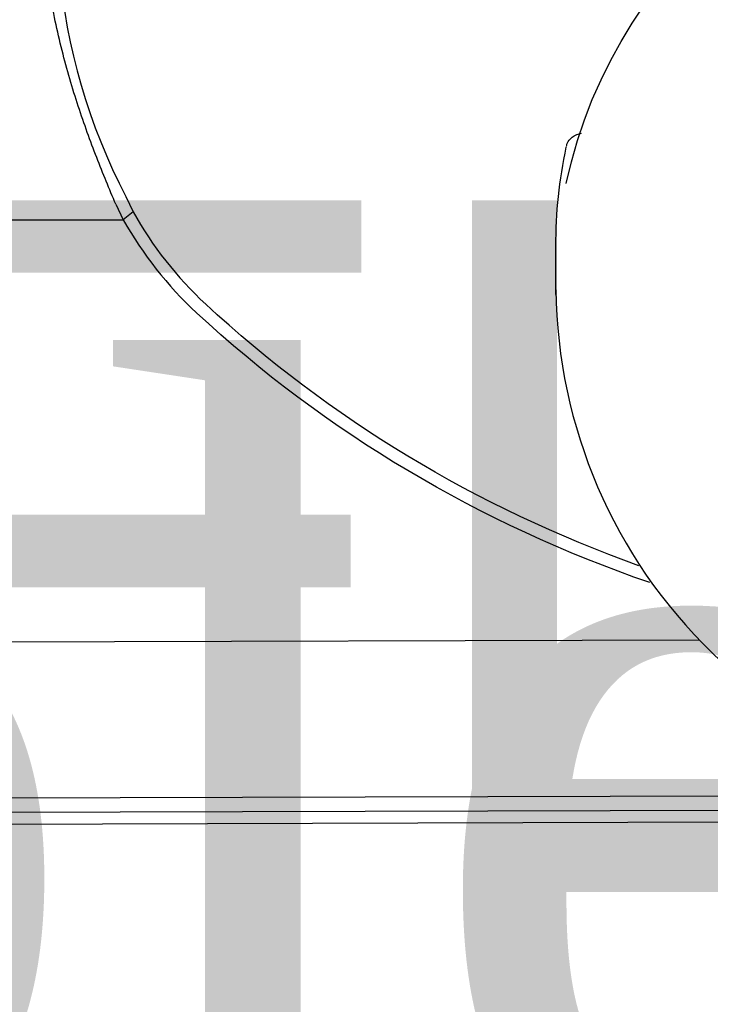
# Model space of a CAD drawing. Header units: millimetres. Extents: x 2985995 to 3127507, y -509231 to -458405.
# Tile 32 of 100: x 3023656 to 3023709, y -484696 to -484620. Entities that reach past the tile are written whole.
import ezdxf

# ---------------------------------------------------------------- set-up
doc = ezdxf.new("R2010")
doc.units = ezdxf.units.MM
doc.header["$LTSCALE"] = 1000
doc.header["$MEASUREMENT"] = 0
for name, color, linetype in [('ELECTRICAL', 7, 'CONTINUOUS'), ('Equipment', 5, 'CONTINUOUS'), ('Equipment Name', 7, 'CONTINUOUS')]:
    doc.layers.add(name, color=color, linetype=linetype)
doc.styles.add('ARAIL', font='arial.ttf')
doc.styles.add('style12', font='BOOKOSI.TTF')

msp = doc.modelspace()

# ---------------------------------------------------------------- linework, layer by layer
at = {"layer": 'Equipment'}
for p, q in [((3023663.96875, -484633.91195, 0.02452), (3023664.52864, -484635.08637, 0.02452)), ((3023663.1861, -484634.49687, 0.02452), (3023663.76832, -484635.69674, 0.02452)), ((3023664.52864, -484635.08637, 0.02452), (3023663.76832, -484635.69674, 0.02452)), ((3023663.78081, -484635.71751, 0.02452), (3023640.93073, -484635.71751, 0.02452)), ((3023697.01959, -484641.43414, 0.02452), (3023697.01959, -484637.72594, 0.02452)), ((3023708.04203, -484667.99106, 0.02452), (3023636.4171, -484668.19601, 0.02452)), ((3023585.45159, -484680.3219, 0.02452), (3023729.26959, -484679.91037, 0.02452)), ((3023729.26959, -484681.04042, 0.02452), (3023585.45482, -484681.45194, 0.02452)), ((3023580.45736, -484682.3462, 0.02452), (3023729.26959, -484681.92038, 0.02452))]:
    msp.add_line(p, q, dxfattribs=at)
for centre, radius, start, end in [((3023705.9958, -484612.08183, 0.02452), 47.3585, 162.9384317, 207.4487327), ((3023689.60261, -484621.12392, 0.02452), 28.69937, 209.11125, 227.1975627), ((3023689.26717, -484621.41451, 0.02452), 29.22624, 209.2537338, 227.1739799), ((3023736.45308, -484640.63134, 0.02452), 39.43388, 180.6586513, 271.186443)]:
    msp.add_arc(centre, radius, start, end, dxfattribs=at)
at = {"layer": 'Equipment', "extrusion": (0, 0, -1)}
for centre, major_axis, ratio, start_param, end_param in [((3023737.26959, -484640.50709, 0.02452), (-40.25, 0), 0.95105652, 0.20002852, 2.94156414), ((3023737.26959, -484637.72594, 0.02452), (-40.25, 0), 0.95105652, 0, 0.20002852), ((3023737.26959, -484641.43414, 0.02452), (-40.25, 0), 0.9510565, 0, 0.00899688), ((3023737.51959, -484577.95839, 0.02452), (-96, 0), 0.93969262, -1.20754182, -0.79222267), ((3023737.51959, -484577.95839, 0.02452), (-97, 0), 0.93969262, -1.22061987, -0.79222267)]:
    msp.add_ellipse(centre, major_axis=major_axis, ratio=ratio, start_param=start_param, end_param=end_param, dxfattribs=at)
at = {"layer": 'Equipment'}
for points, knots in [([(3023663.1861, -484634.49687, 0.02452), (3023662.70188, -484633.35485, 0.02452), (3023662.20896, -484632.15879, 0.02452), (3023661.23898, -484629.65229, 0.02452), (3023660.76192, -484628.34176, 0.02452), (3023659.86197, -484625.60436, 0.02452), (3023659.43914, -484624.17743, 0.02452), (3023658.69055, -484621.21285, 0.02452), (3023658.36487, -484619.67515, 0.02452), (3023657.85567, -484616.50375, 0.02452), (3023657.67227, -484614.87002, 0.02452), (3023657.49242, -484611.53261, 0.02452), (3023657.4961, -484609.82892, 0.02452), (3023657.73109, -484606.38936, 0.02452), (3023657.96255, -484604.65353, 0.02452), (3023658.68567, -484601.19944, 0.02452), (3023659.17738, -484599.48143, 0.02452), (3023659.80938, -484597.80179, 0.02452)], [0, 0, 0, 0, 0.125, 0.125, 0.25, 0.25, 0.375, 0.375, 0.5, 0.5, 0.625, 0.625, 0.75, 0.75, 0.875, 0.875, 1, 1, 1, 1]), ([(3023697.85035, -484630.06574, 0.02452), (3023697.85657, -484630.00322, 0.02452), (3023697.87822, -484629.80116, 0.02452), (3023698.10239, -484629.4863, 0.02452), (3023698.44163, -484629.22102, 0.02452), (3023698.74196, -484629.10245, 0.02452), (3023698.92877, -484629.05633, 0.02452), (3023698.98193, -484629.04515, 0.02452)], [0, 0, 0, 0, 0.045896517, 0.173034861, 0.288893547, 0.416160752, 0.466029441, 0.466029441, 0.466029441, 0.466029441])]:
    msp.add_open_spline(points, degree=3, knots=knots, dxfattribs=at)

# ---------------------------------------------------------------- texts
at = {"layer": 'ELECTRICAL', "color": 7, "insert": (3023148.25629, -484467.51733, 0), "char_height": 50, "width": 674.1996605, "attachment_point": 1, "style": 'ARAIL'}
msp.add_mtext('2Nos.5/15Amp.\\PSwitch Socket @1100mm Ht.FFL.', dxfattribs=at)
at = {"layer": 'Equipment Name', "color": 0, "insert": (3023520.25813, -484448.4853, 0.12379), "char_height": 60, "width": 685.0221631, "attachment_point": 1, "style": 'style12'}
msp.add_mtext('Robot Coupe CL-50\\PTable Top', dxfattribs=at)

doc.saveas('drawing.dxf')
